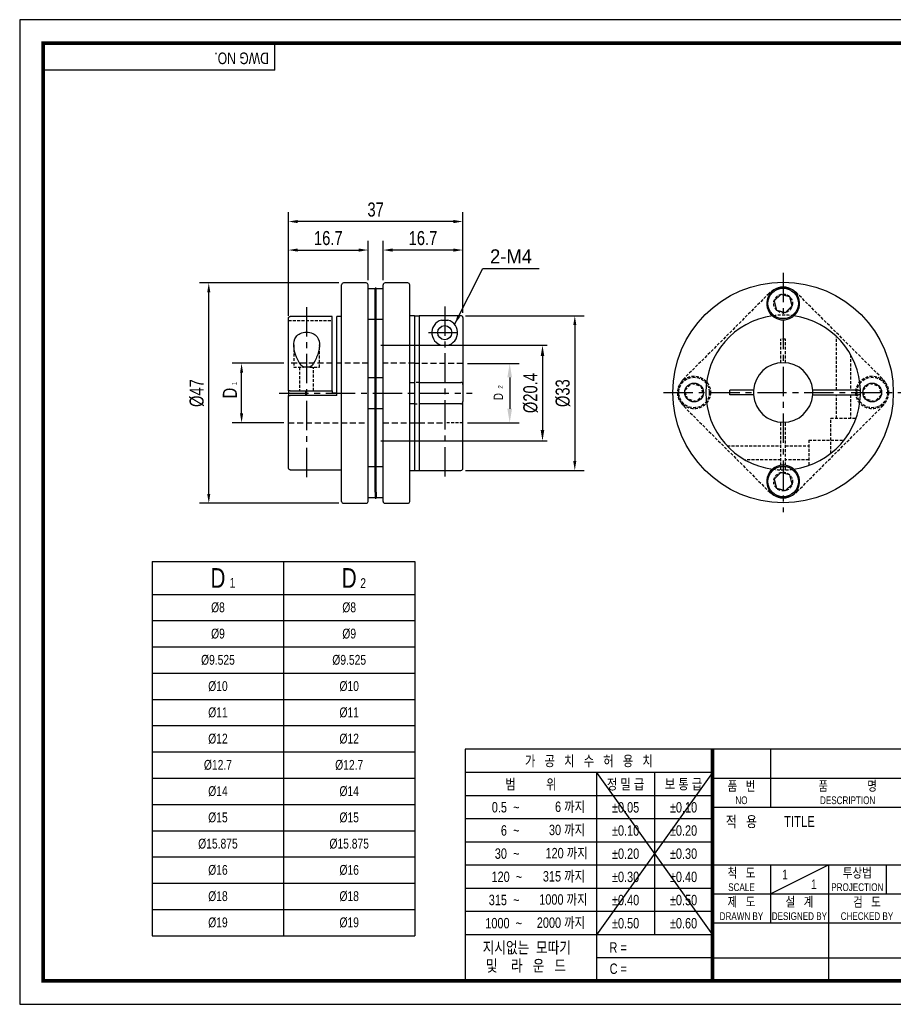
# Model space of a CAD drawing. Header units: millimetres. Extents: x 0 to 297, y 0 to 210.
# Tile 1 of 2: x 0 to 186, y 0 to 210. Entities that reach past the tile are written whole.
import ezdxf
from ezdxf.enums import TextEntityAlignment as Align

# ---------------------------------------------------------------- set-up
doc = ezdxf.new("R2010")
doc.units = ezdxf.units.MM
doc.header["$LTSCALE"] = 5
for name, pattern in [('CENTER', [2, 1.25, -0.25, 0.25, -0.25]), ('CENTER2', [1.125, 0.75, -0.125, 0.125, -0.125]), ('DASHED', [0.75, 0.5, -0.25]), ('HIDDEN', [0.375, 0.25, -0.125]), ('HIDDEN2', [0.1875, 0.125, -0.0625]), ('PHANTOM2', [1.25, 0.625, -0.125, 0.125, -0.125, 0.125, -0.125])]:
    doc.linetypes.add(name, pattern=pattern)
doc.layers.get('0').update_dxf_attribs({"linetype": 'CONTINUOUS'})
doc.layers.get('Defpoints').update_dxf_attribs({"linetype": 'CONTINUOUS'})
for name, color, linetype in [('BM', 2, 'CONTINUOUS'), ('C', 1, 'CENTER2'), ('CT', 1, 'CENTER'), ('D', 7, 'CONTINUOUS'), ('DIM', 7, 'CONTINUOUS'), ('H', 3, 'HIDDEN'), ('HD', 4, 'DASHED'), ('P', 4, 'PHANTOM2')]:
    doc.layers.add(name, color=color, linetype=linetype)
doc.styles.get("Standard").update_dxf_attribs({"font": 'Gulim.ttf', "width": 0.8, "height": 3})
doc.dimstyles.new('LIM', dxfattribs={"dimtxt": 2, "dimasz": 2, "dimexe": 2, "dimexo": 1, "dimgap": 1, "dimtad": 1, "dimdec": 3, "dimzin": 9, "dimdsep": 46, "dimtxsty": 'Standard', "dimcen": 3, "dimclrd": 1, "dimclre": 1, "dimadec": 0, "dimazin": 0, "dimtfac": 1, "dimtdec": 3, "dimtmove": 0, "dimatfit": 3, "dimfxl": 0, "dimtolj": 1, "dimtzin": 0, "dimarcsym": 0})
doc.dimstyles.get("Standard").update_dxf_attribs({"dimtxt": 0.18, "dimasz": 0.18, "dimexe": 0.18, "dimexo": 0.0625, "dimgap": 0.09, "dimtad": 0, "dimtih": 1, "dimtoh": 1, "dimdec": 4, "dimzin": 0, "dimdsep": 46, "dimtxsty": 'Standard', "dimcen": 0.09, "dimadec": 0, "dimazin": 0, "dimtfac": 1, "dimtdec": 4, "dimtofl": 0, "dimtmove": 0, "dimatfit": 3, "dimfxl": 0, "dimtolj": 1, "dimtzin": 0, "dimarcsym": 0})

# ---------------------------------------------------------------- blocks, each defined once
blk = doc.blocks.new('*D98')
at = {"layer": 'Defpoints', "color": 0}
for p in [(47.34, 136.71), (57.34, 136.71), (57.34, 124.01)]:
    blk.add_point(p, dxfattribs=at)
at = {"layer": 'DIM', "color": 1, "lineweight": -2}
for p, q in [((56.34, 136.71), (45.34, 136.71)), ((47.34, 126.01), (47.34, 134.71)), ((56.34, 124.01), (45.34, 124.01))]:
    blk.add_line(p, q, dxfattribs=at)
at = {"layer": 'DIM', "color": 1}
for points in [[(47.01, 134.71), (47.67, 134.71), (47.34, 136.71)], [(47.01, 126.01), (47.67, 126.01), (47.34, 124.01)]]:
    blk.add_solid(points, dxfattribs=at)
at = {"layer": 'DIM', "color": 0, "insert": (44.84, 130.36), "char_height": 3, "attachment_point": 5, "rotation": 90}
blk.add_mtext('\\A1;D', dxfattribs=at)
blk = doc.blocks.new('*D99')
at = {"layer": 'Defpoints', "color": 0}
for p in [(40.34, 153.86), (69.07, 153.86), (69.07, 106.86)]:
    blk.add_point(p, dxfattribs=at)
at = {"layer": 'DIM', "color": 1, "lineweight": -2}
for p, q in [((68.07, 153.86), (38.34, 153.86)), ((40.34, 108.86), (40.34, 151.86)), ((68.07, 106.86), (38.34, 106.86))]:
    blk.add_line(p, q, dxfattribs=at)
at = {"layer": 'DIM', "color": 1}
for points in [[(40.01, 151.86), (40.67, 151.86), (40.34, 153.86)], [(40.01, 108.86), (40.67, 108.86), (40.34, 106.86)]]:
    blk.add_solid(points, dxfattribs=at)
at = {"layer": 'DIM', "color": 0, "insert": (37.8, 130.36), "char_height": 3, "attachment_point": 5, "rotation": 90}
blk.add_mtext('\\A1;%%c47', dxfattribs=at)
blk = doc.blocks.new('*D100')
at = {"layer": 'Defpoints', "color": 0}
for p in [(77.54, 160.87), (77.54, 153.46), (94.54, 146.45)]:
    blk.add_point(p, dxfattribs=at)
at = {"layer": 'DIM', "color": 1, "lineweight": -2}
for p, q in [((77.54, 154.46), (77.54, 162.87)), ((94.54, 147.45), (94.54, 162.87)), ((92.54, 160.87), (79.54, 160.87))]:
    blk.add_line(p, q, dxfattribs=at)
at = {"layer": 'DIM', "color": 1}
for points in [[(79.54, 161.2), (79.54, 160.53), (77.54, 160.87)], [(92.54, 161.2), (92.54, 160.53), (94.54, 160.87)]]:
    blk.add_solid(points, dxfattribs=at)
at = {"layer": 'DIM', "color": 0, "insert": (86.04, 163.41), "char_height": 3, "attachment_point": 5}
blk.add_mtext('\\A1;16.7', dxfattribs=at)
blk = doc.blocks.new('*D101')
at = {"layer": 'Defpoints', "color": 0}
for p in [(74.34, 160.87), (74.34, 153.46), (57.34, 146.36)]:
    blk.add_point(p, dxfattribs=at)
at = {"layer": 'DIM', "color": 1, "lineweight": -2}
for p, q in [((57.34, 147.36), (57.34, 162.87)), ((74.34, 154.46), (74.34, 162.87)), ((59.34, 160.87), (72.34, 160.87))]:
    blk.add_line(p, q, dxfattribs=at)
at = {"layer": 'DIM', "color": 1}
for points in [[(59.34, 161.2), (59.34, 160.53), (57.34, 160.87)], [(72.34, 161.2), (72.34, 160.53), (74.34, 160.87)]]:
    blk.add_solid(points, dxfattribs=at)
at = {"layer": 'DIM', "color": 0, "insert": (65.84, 163.41), "char_height": 3, "attachment_point": 5}
blk.add_mtext('\\A1;16.7', dxfattribs=at)
blk = doc.blocks.new('*D102')
at = {"layer": 'Defpoints', "color": 0}
for p in [(57.34, 166.95), (57.34, 145.86), (94.54, 146.45)]:
    blk.add_point(p, dxfattribs=at)
at = {"layer": 'DIM', "color": 1, "lineweight": -2}
for p, q in [((57.34, 146.86), (57.34, 168.95)), ((94.54, 147.45), (94.54, 168.95)), ((92.54, 166.95), (59.34, 166.95))]:
    blk.add_line(p, q, dxfattribs=at)
at = {"layer": 'DIM', "color": 1}
for points in [[(59.34, 167.28), (59.34, 166.61), (57.34, 166.95)], [(92.54, 167.28), (92.54, 166.61), (94.54, 166.95)]]:
    blk.add_solid(points, dxfattribs=at)
at = {"layer": 'DIM', "color": 0, "insert": (75.94, 169.49), "char_height": 3, "attachment_point": 5}
blk.add_mtext('\\A1;37', dxfattribs=at)
blk = doc.blocks.new('*D103')
at = {"layer": 'Defpoints', "color": 0}
for p in [(94.14, 146.85), (94.14, 113.86), (118.43, 113.86)]:
    blk.add_point(p, dxfattribs=at)
at = {"layer": 'DIM', "color": 1, "lineweight": -2}
for p, q in [((95.14, 146.85), (120.43, 146.85)), ((118.43, 144.85), (118.43, 115.86)), ((95.14, 113.86), (120.43, 113.86))]:
    blk.add_line(p, q, dxfattribs=at)
at = {"layer": 'DIM', "color": 1}
for points in [[(118.1, 144.85), (118.76, 144.85), (118.43, 146.85)], [(118.1, 115.86), (118.76, 115.86), (118.43, 113.86)]]:
    blk.add_solid(points, dxfattribs=at)
at = {"layer": 'DIM', "color": 0, "insert": (115.89, 130.35), "char_height": 3, "attachment_point": 5, "rotation": 90}
blk.add_mtext('\\A1;%%C33', dxfattribs=at)
blk = doc.blocks.new('*D112')
at = {"layer": 'D', "color": 1, "lineweight": -2}
for p, q in [((77.04, 140.56), (112.54, 140.56)), ((111.54, 138.26), (111.54, 122.46)), ((77.04, 120.16), (112.54, 120.16))]:
    blk.add_line(p, q, dxfattribs=at)
at = {"layer": 'D', "color": 1}
for points in [[(111.16, 138.26), (111.92, 138.26), (111.54, 140.56)], [(111.16, 122.46), (111.92, 122.46), (111.54, 120.16)]]:
    blk.add_solid(points, dxfattribs=at)
at = {"layer": 'Defpoints', "color": 0}
for p in [(76.04, 140.56), (76.04, 120.16), (111.54, 120.16)]:
    blk.add_point(p, dxfattribs=at)
at = {"layer": 'D', "insert": (109, 130.36), "char_height": 3, "attachment_point": 5, "rotation": 90}
blk.add_mtext('\\A1;%%C20.4', dxfattribs=at)

msp = doc.modelspace()

# ---------------------------------------------------------------- linework, layer by layer
for p, q in [((54.43705, 199.23234), (54.43705, 205)), ((54.43705, 199.23234), (5, 199.23234)), ((28.29918, 94.4312), (84.29918, 94.4312)), ((28.29918, 94.4312), (28.29918, 14.6312)), ((84.29918, 94.4312), (84.29918, 14.6312)), ((95.07575, 54.43705), (95.07575, 5)), ((147.8086, 54.43705), (95.07575, 54.43705)), ((292, 54.43705), (147.8086, 54.43705)), ((147.8086, 54.43705), (147.8086, 5)), ((160.16787, 54.43705), (160.16787, 42.07779)), ((147.8086, 49.42948), (95.07575, 49.42948)), ((147.8086, 49.42948), (123.09008, 14.82355)), ((123.09008, 49.42948), (147.8086, 14.82355)), ((123.09008, 49.42948), (123.09008, 5)), ((135.44934, 49.42948), (135.44934, 14.82355)), ((147.8086, 48.25742), (292, 48.25742)), ((147.8086, 44.48577), (95.07575, 44.48577)), ((147.8086, 42.07779), (292, 42.07779)), ((147.8086, 39.54207), (95.07575, 39.54207)), ((147.8086, 34.59837), (95.07575, 34.59837)), ((147.8086, 29.65466), (95.07575, 29.65466)), ((147.8086, 29.71852), (292, 29.71852)), ((160.16787, 23.53889), (172.52713, 29.71852)), ((160.16787, 29.71852), (160.16787, 17.35926)), ((172.52713, 29.71852), (172.52713, 5)), ((184.88639, 29.71852), (184.88639, 23.53889)), ((147.8086, 24.71096), (95.07575, 24.71096)), ((147.8086, 23.53889), (221.96418, 23.53889)), ((147.8086, 19.76725), (95.07575, 19.76725)), ((147.8086, 17.35926), (292, 17.35926)), ((147.8086, 14.82355), (95.07575, 14.82355)), ((28.29918, 14.6312), (84.29918, 14.6312)), ((147.8086, 9.87984), (123.09008, 9.87984)), ((147.8086, 9.87984), (221.96418, 9.87984))]:
    msp.add_line(p, q)
at = {"color": 4}
for p, q in [((56.29918, 94.4312), (56.29918, 14.6312)), ((28.29918, 87.4312), (84.29918, 87.4312))]:
    msp.add_line(p, q, dxfattribs=at)
at = {"color": 1}
for p, q in [((28.29918, 81.8312), (84.29918, 81.8312)), ((28.29918, 76.2312), (84.29918, 76.2312)), ((28.29918, 70.6312), (84.29918, 70.6312)), ((28.29918, 65.0312), (84.29918, 65.0312)), ((28.29918, 59.4312), (84.29918, 59.4312)), ((28.29918, 53.8312), (84.29918, 53.8312)), ((28.29918, 48.2312), (84.29918, 48.2312)), ((28.29918, 42.6312), (84.29918, 42.6312)), ((28.29918, 37.0312), (84.29918, 37.0312)), ((28.29918, 31.4312), (84.29918, 31.4312)), ((28.29918, 25.8312), (84.29918, 25.8312)), ((28.29918, 20.2312), (84.29918, 20.2312))]:
    msp.add_line(p, q, dxfattribs=at)
msp.add_lwpolyline([(297, 210), (0, 210), (0, 0), (297, 0)], close=True)
msp.add_lwpolyline([(292, 205, 0.8, 0.8, 0), (5, 205, 0.8, 0.8, 0), (5, 5, 0.8, 0.8, 0), (292, 5, 0.8, 0.8, 0)], format="xyseb", close=True)
at = {"const_width": 0.82395}
msp.add_lwpolyline([(147.8086, 5), (147.8086, 54.43705)], dxfattribs=at)
at = {"layer": 'BM', "linetype": 'Continuous'}
for p, q in [((68.67365, 107.25784), (68.67365, 153.45784)), ((73.94032, 153.85784), (69.07365, 153.85784)), ((74.34032, 107.25784), (74.34032, 153.45784)), ((77.54032, 107.25784), (77.54032, 153.45784)), ((82.80699, 153.85784), (77.94032, 153.85784)), ((83.20699, 107.25784), (83.20699, 153.45784)), ((75.84032, 152.60784), (74.34032, 152.60784)), ((76.04032, 152.73284), (75.84032, 152.73284)), ((75.84032, 151.48805), (75.84032, 152.73284)), ((75.84032, 133.36305), (75.84032, 151.48805)), ((76.04032, 151.48805), (76.04032, 152.73284)), ((77.54032, 152.60784), (76.04032, 152.60784)), ((76.04032, 133.36305), (76.04032, 151.48805)), ((162.36187, 151.41807), (160.94765, 150.00385)), ((164.29372, 150.90043), (162.36187, 151.41807)), ((160.94765, 150.00385), (161.46529, 148.072)), ((164.81136, 148.96858), (164.29372, 150.90043)), ((161.46529, 148.072), (163.39714, 147.55436)), ((163.39714, 147.55436), (164.81136, 148.96858)), ((57.34032, 130.85784), (57.34032, 146.35679)), ((66.67365, 146.69995), (57.74032, 146.69995)), ((66.67365, 130.85784), (66.67365, 146.69995)), ((67.67365, 129.85784), (67.67365, 146.69995)), ((68.67365, 146.69995), (67.67365, 146.69995)), ((74.34032, 146.10784), (75.84032, 146.10784)), ((76.04032, 146.10784), (77.54032, 146.10784)), ((84.20699, 146.85784), (83.20699, 146.85784)), ((84.20699, 146.85784), (84.20699, 132.63503)), ((84.20699, 146.85026), (85.20699, 146.85026)), ((85.20699, 146.85026), (85.20699, 132.63503)), ((94.14032, 146.85026), (85.20699, 146.85026)), ((89.99268, 145.91419), (91.35796, 145.91419)), ((94.54032, 146.45008), (94.54032, 132.15886)), ((85.20699, 136.68813), (84.20699, 136.68813)), ((61.88796, 135.85784), (60.52268, 135.85784)), ((75.84032, 133.60784), (74.34032, 133.60784)), ((75.84032, 127.35264), (75.84032, 133.36305)), ((77.54032, 133.60784), (76.04032, 133.60784)), ((76.04032, 127.35264), (76.04032, 133.36305)), ((83.20699, 132.63503), (84.20699, 132.63503)), ((84.20699, 132.63503), (84.20699, 128.08065)), ((85.20699, 132.63503), (94.14032, 132.63503)), ((85.20699, 132.63503), (85.20699, 128.08065)), ((57.74032, 130.85784), (57.34032, 130.85784)), ((57.34032, 130.85784), (57.34032, 129.85784)), ((57.74032, 130.85784), (66.67365, 130.85784)), ((66.67365, 130.85784), (66.67365, 130.35784)), ((67.67365, 130.35784), (66.67365, 130.35784)), ((94.54032, 132.15886), (94.54032, 128.55682)), ((156.54922, 130.98621), (151.53345, 130.98621)), ((151.53345, 129.98621), (151.53345, 130.98621)), ((178.97174, 130.98621), (169.20979, 130.98621)), ((178.97174, 130.98621), (179.37193, 130.98621)), ((57.34032, 114.35889), (57.34032, 129.85784)), ((57.34032, 129.85784), (57.74032, 129.85784)), ((67.67365, 129.85784), (57.74032, 129.85784)), ((94.54032, 114.25784), (94.54032, 128.55682)), ((156.54922, 129.98621), (151.53345, 129.98621)), ((169.20979, 129.98621), (178.97174, 129.98621)), ((179.37193, 129.98621), (178.97174, 129.98621)), ((74.34032, 127.10784), (75.84032, 127.10784)), ((75.84032, 109.22764), (75.84032, 127.35264)), ((76.04032, 109.22764), (76.04032, 127.35264)), ((76.04032, 127.10784), (77.54032, 127.10784)), ((84.20699, 128.08065), (83.20699, 128.08065)), ((84.20699, 128.08065), (84.20699, 113.85784)), ((85.20699, 128.08065), (85.20699, 113.85784)), ((94.14032, 128.08065), (85.20699, 128.08065)), ((84.20699, 124.00784), (85.20699, 124.00784)), ((57.74032, 114.01574), (68.67365, 114.01574)), ((75.84032, 114.60784), (74.34032, 114.60784)), ((77.54032, 114.60784), (76.04032, 114.60784)), ((83.20699, 113.85784), (84.20699, 113.85784)), ((84.20699, 113.85784), (85.20699, 113.85784)), ((85.20699, 113.85784), (94.14032, 113.85784)), ((162.36187, 113.41807), (160.94765, 112.00385)), ((164.29372, 112.90043), (162.36187, 113.41807)), ((160.94765, 112.00385), (161.46529, 110.072)), ((164.81136, 110.96858), (164.29372, 112.90043)), ((75.84032, 109.22764), (75.84032, 107.98284)), ((76.04032, 109.22764), (76.04032, 107.98284)), ((161.46529, 110.072), (163.39714, 109.55436)), ((163.39714, 109.55436), (164.81136, 110.96858)), ((74.34032, 108.10784), (75.84032, 108.10784)), ((75.84032, 107.98284), (76.04032, 107.98284)), ((76.04032, 108.10784), (77.54032, 108.10784)), ((69.07365, 106.85784), (73.94032, 106.85784)), ((77.94032, 106.85784), (82.80699, 106.85784))]:
    msp.add_line(p, q, dxfattribs=at)
at = {"layer": 'BM', "linetype": 'HIDDEN2'}
for p, q in [((57.34032, 145.85784), (66.67365, 145.85784)), ((76.04032, 114.60784), (75.84032, 114.60784)), ((76.04032, 113.35784), (75.84032, 113.35784)), ((75.84032, 109.35784), (76.04032, 109.35784)), ((75.84032, 108.10784), (76.04032, 108.10784))]:
    msp.add_line(p, q, dxfattribs=at)
at = {"layer": 'BM', "color": 1}
for p, q in [((95.54032, 136.68813), (106.54032, 136.68813)), ((104.54032, 133.68813), (104.54032, 127.02756)), ((95.54032, 124.02756), (106.54032, 124.02756))]:
    msp.add_line(p, q, dxfattribs=at)
at = {"layer": 'BM', "linetype": 'Continuous'}
for centre, radius in [((162.8795, 130.48621), 23.5), ((162.8795, 149.48621), 3.25), ((90.67532, 143.25026), 1.5), ((143.8795, 130.48621), 2), ((143.8795, 130.48621), 2), ((181.8795, 130.48621), 2), ((181.8795, 130.48621), 2), ((162.8795, 111.48621), 3.25)]:
    msp.add_circle(centre, radius, dxfattribs=at)
for centre, radius, start, end in [((69.07365, 153.45784), 0.4, 90, 180), ((73.94032, 153.45784), 0.4, 0, 90), ((77.94032, 153.45784), 0.4, 90, 180), ((82.80699, 153.45784), 0.4, 0, 90), ((162.8795, 149.48621), 3.5, 310.5888007, 229.4111993), ((162.8795, 148.61121), 4.25, 62.1843782, 117.8156218), ((90.67532, 143.25026), 2.75, 104.3729155, 75.6270845), ((94.14023, 146.45017), 0.40009, 359.9862927, 89.9867344), ((162.8795, 130.48621), 16.5, 97.9327985, 262.0672015), ((162.8795, 149.48621), 3.5, 229.4111993, 239.0307519), ((162.8795, 149.48621), 3.5, 239.0307519, 300.9692481), ((162.8795, 149.48621), 3.5, 300.9692481, 310.5888007), ((162.8795, 130.48621), 16.5, 1.7365016, 82.0672015), ((162.8795, 130.48621), 6.35, 4.5161536, 175.4838464), ((162.8795, 130.48621), 6.35, 175.4838464, 184.5161536), ((162.8795, 130.48621), 6.35, 355.4838464, 4.5161536), ((162.8795, 130.48621), 16.5, 358.2634984, 1.7365016), ((162.8795, 130.48621), 6.35, 184.5161536, 355.4838464), ((162.8795, 130.48621), 16.5, 277.9327985, 358.2634984), ((94.14032, 114.25784), 0.4, 270, 0), ((162.8795, 111.48621), 3.5, 130.5888007, 49.4111993), ((162.8795, 111.48621), 3.5, 120.9692481, 130.5888007), ((162.8795, 111.48621), 3.5, 59.0307519, 120.9692481), ((162.8795, 111.48621), 3.5, 49.4111993, 59.0307519), ((69.07365, 107.25784), 0.4, 180, 270), ((73.94032, 107.25784), 0.4, 270, 0), ((77.94032, 107.25784), 0.4, 180, 270), ((82.80699, 107.25784), 0.4, 270, 0), ((162.8795, 112.36121), 4.25, 242.1843782, 297.8156218)]:
    msp.add_arc(centre, radius, start, end, dxfattribs=at)
at = {"layer": 'BM', "linetype": 'HIDDEN2'}
for centre, radius, start, end in [((162.8795, 148.61121), 4.25, 117.8156218, 135), ((162.8795, 148.61121), 4.25, 45, 62.1843782), ((162.8795, 111.48621), 3.5, 120.9692481, 130.5888007), ((162.8795, 111.48621), 3.5, 49.4111993, 59.0307519), ((162.8795, 112.36121), 4.25, 225, 242.1843782), ((162.8795, 112.36121), 4.25, 297.8156218, 315)]:
    msp.add_arc(centre, radius, start, end, dxfattribs=at)
at = {"layer": 'BM', "linetype": 'Continuous'}
msp.add_ellipse((65.66733, 130.35784), major_axis=(0, 6.35), ratio=0.733912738, start_param=1.491974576, end_param=1.649618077, dxfattribs=at)
for points, knots in [([(57.34032, 146.35679), (57.34032, 146.42448), (57.3632, 146.49995), (57.45889, 146.60369), (57.50169, 146.63644), (57.60954, 146.68506), (57.67379, 146.69995), (57.74032, 146.69995)], [0, 0, 0, 0, 0.5, 0.5, 0.75, 0.75, 1, 1, 1, 1]), ([(60.52268, 135.85784), (60.14175, 136.13394), (59.87818, 136.5046), (59.40891, 137.25692), (59.21781, 137.64341), (58.72874, 138.81124), (58.51668, 139.59674), (58.4157, 141.08657), (58.5321, 141.81282), (59.18264, 142.67028), (59.48255, 142.91825), (60.25867, 143.27299), (60.72227, 143.37092), (61.66504, 143.37404), (62.1401, 143.27575), (62.91208, 142.92813), (63.21947, 142.67899), (63.87891, 141.81727), (63.99432, 141.10377), (63.89613, 139.60288), (63.68645, 138.82421), (63.19553, 137.64882), (63.00227, 137.25797), (62.53347, 136.50603), (62.26783, 136.13317), (61.88796, 135.85784)], [0, 0, 0, 0, 0.0625, 0.0625, 0.125, 0.125, 0.25, 0.25, 0.375, 0.375, 0.4375, 0.4375, 0.5, 0.5, 0.5625, 0.5625, 0.625, 0.625, 0.75, 0.75, 0.875, 0.875, 0.9375, 0.9375, 1, 1, 1, 1]), ([(94.54032, 132.15886), (94.54032, 132.27166), (94.51743, 132.38159), (94.42175, 132.51838), (94.37895, 132.55907), (94.2711, 132.61787), (94.20685, 132.63503), (94.14032, 132.63503)], [0, 0, 0, 0, 0.5, 0.5, 0.75, 0.75, 1, 1, 1, 1]), ([(94.14032, 128.08065), (94.20695, 128.08065), (94.27124, 128.09787), (94.37904, 128.15669), (94.42189, 128.19741), (94.51774, 128.3347), (94.54032, 128.44462), (94.54032, 128.55682)], [0, 0, 0, 0, 0.25, 0.25, 0.5, 0.5, 1, 1, 1, 1]), ([(57.74032, 114.01574), (57.67369, 114.01574), (57.6094, 114.03067), (57.50159, 114.07931), (57.45875, 114.11208), (57.36289, 114.21618), (57.34032, 114.29156), (57.34032, 114.35889)], [0, 0, 0, 0, 0.25, 0.25, 0.5, 0.5, 1, 1, 1, 1])]:
    msp.add_open_spline(points, degree=3, knots=knots, dxfattribs=at)
at = {"layer": 'BM', "color": 1}
for points in [[(104.04032, 133.68813), (105.04032, 133.68813), (104.54032, 136.68813)], [(104.04032, 127.02756), (105.04032, 127.02756), (104.54032, 124.02756)]]:
    msp.add_solid(points, dxfattribs=at)
at = {"layer": 'C'}
msp.add_line((147.8086, 49.42948), (147.8086, 49.39613), dxfattribs=at)
at = {"layer": 'CT'}
for p, q in [((162.8795, 155.98621), (162.8795, 104.98621)), ((61.20532, 148.69995), (61.20532, 112.01574)), ((90.67532, 148.85026), (90.67532, 111.85784)), ((55.34032, 130.35784), (96.54032, 130.35784)), ((137.3795, 130.48621), (188.3795, 130.48621))]:
    msp.add_line(p, q, dxfattribs=at)
at = {"layer": 'D', "color": 1, "linetype": 'CENTER'}
msp.add_line((87.23782, 143.25026), (94.11282, 143.25026), dxfattribs=at)
at = {"layer": 'H'}
msp.add_line((147.8086, 49.31275), (147.8086, 49.27106), dxfattribs=at)
at = {"layer": 'HD', "linetype": 'HIDDEN2'}
for p, q in [((76.04032, 152.60784), (75.84032, 152.60784)), ((76.04032, 151.35784), (75.84032, 151.35784)), ((159.8743, 151.61642), (141.7493, 133.49142)), ((184.00971, 133.49142), (165.88471, 151.61642)), ((75.84032, 147.35784), (76.04032, 147.35784)), ((75.84032, 146.10784), (76.04032, 146.10784)), ((162.3795, 136.8165), (162.3795, 141.83227)), ((163.3795, 141.83227), (162.3795, 141.83227)), ((163.3795, 136.8165), (163.3795, 141.83227)), ((174.27193, 130.98621), (174.27193, 142.42199)), ((58.45532, 140.65043), (58.45532, 135.85784)), ((63.95532, 135.85784), (63.95532, 140.65436)), ((76.04032, 140.55784), (75.84032, 140.55784)), ((177.27193, 138.55518), (177.27193, 130.98621)), ((58.45532, 135.85784), (60.52268, 135.85784)), ((59.70532, 135.85784), (59.70532, 130.85784)), ((61.88796, 135.85784), (63.95532, 135.85784)), ((62.70532, 130.85784), (62.70532, 135.85784)), ((76.04032, 133.60784), (75.84032, 133.60784)), ((76.04032, 132.35784), (75.84032, 132.35784)), ((85.20699, 132.63503), (84.20699, 132.63503)), ((141.94765, 131.00385), (143.36187, 132.41807)), ((143.36187, 132.41807), (145.29372, 131.90043)), ((179.94765, 131.00385), (181.36187, 132.41807)), ((181.36187, 132.41807), (183.29372, 131.90043)), ((142.46529, 129.072), (141.94765, 131.00385)), ((145.29372, 131.90043), (145.81136, 129.96858)), ((180.46529, 129.072), (179.94765, 131.00385)), ((183.29372, 131.90043), (183.81136, 129.96858)), ((75.84032, 128.35784), (76.04032, 128.35784)), ((144.39714, 128.55436), (142.46529, 129.072)), ((145.81136, 129.96858), (144.39714, 128.55436)), ((174.27193, 124.98621), (174.27193, 129.98621)), ((177.27193, 129.98621), (177.27193, 124.98621)), ((182.39714, 128.55436), (180.46529, 129.072)), ((183.81136, 129.96858), (182.39714, 128.55436)), ((75.84032, 127.10784), (76.04032, 127.10784)), ((84.20699, 128.08065), (85.20699, 128.08065)), ((141.7493, 127.48101), (159.8743, 109.35601)), ((165.88471, 109.35601), (184.00971, 127.48101)), ((94.54032, 124.02756), (90.85918, 124.02756)), ((162.3795, 113.99379), (162.3795, 124.15593)), ((163.3795, 113.99379), (163.3795, 124.15593)), ((173.02193, 124.98621), (178.43585, 124.98621)), ((173.02193, 117.47576), (173.02193, 124.98621)), ((75.84032, 120.15784), (76.04032, 120.15784)), ((168.3795, 120.34379), (168.3795, 114.92986)), ((168.3795, 120.34379), (175.88996, 120.34379)), ((150.94373, 119.09379), (162.3795, 119.09379)), ((163.3795, 119.09379), (168.3795, 119.09379)), ((162.3795, 116.09379), (154.81054, 116.09379)), ((168.3795, 116.09379), (163.3795, 116.09379))]:
    msp.add_line(p, q, dxfattribs=at)
at = {"layer": 'HD', "linetype": 'HIDDEN'}
for p, q in [((66.67365, 136.70784), (57.34032, 136.70784)), ((74.34032, 136.70784), (67.67365, 136.70784)), ((84.20699, 136.70784), (77.54032, 136.70784)), ((94.54032, 136.68813), (85.20699, 136.68813)), ((57.34032, 124.00784), (74.34032, 124.00784)), ((77.54032, 124.00784), (84.20699, 124.00784)), ((85.20699, 124.00784), (90.87365, 124.00784))]:
    msp.add_line(p, q, dxfattribs=at)
at = {"layer": 'HD', "linetype": 'HIDDEN2'}
for centre, radius in [((162.8795, 149.48621), 2), ((143.8795, 130.48621), 3.5), ((143.8795, 130.48621), 3.25), ((181.8795, 130.48621), 3.5), ((181.8795, 130.48621), 3.25), ((162.8795, 111.48621), 2)]:
    msp.add_circle(centre, radius, dxfattribs=at)
for centre, radius, start, end in [((162.8795, 130.48621), 16.5, 82.0672015, 97.9327985), ((144.7545, 130.48621), 4.25, 135, 225), ((181.0045, 130.48621), 4.25, 315, 45), ((162.8795, 130.48621), 16.5, 262.0672015, 277.9327985)]:
    msp.add_arc(centre, radius, start, end, dxfattribs=at)
at = {"layer": 'P'}
msp.add_line((147.8086, 49.22104), (147.8086, 49.16267), dxfattribs=at)

# ---------------------------------------------------------------- texts
at = {"color": 0}
for s, insert, char_height, width, attachment_point in [('D', (42.29918, 90.9312), 4.2, 28, 5), ('D', (70.29918, 90.9312), 4.2, 28, 5), ('1', (44.79499, 90.95608), 2.1, 6.3, 1), ('2', (72.66538, 90.87562), 2.1, 3.36, 1), ('%%c8', (42.29918, 84.6312), 2.1, 28, 5), ('%%c8', (70.29918, 84.6312), 2.1, 28, 5), ('%%c9', (42.29918, 79.0312), 2.1, 28, 5), ('%%c9', (70.29918, 79.0312), 2.1, 28, 5), ('%%c9.525', (42.29918, 73.4312), 2.1, 28, 5), ('%%c9.525', (70.29918, 73.4312), 2.1, 28, 5), ('%%c10', (42.29918, 67.8312), 2.1, 28, 5), ('%%c10', (70.29918, 67.8312), 2.1, 28, 5), ('%%c11', (42.29918, 62.2312), 2.1, 28, 5), ('%%c11', (70.29918, 62.2312), 2.1, 28, 5), ('%%c12', (42.29918, 56.6312), 2.1, 28, 5), ('%%c12', (70.29918, 56.6312), 2.1, 28, 5), ('%%c12.7', (42.29918, 51.0312), 2.1, 28, 5), ('%%c12.7', (70.29918, 51.0312), 2.1, 28, 5), ('%%c14', (42.29918, 45.4312), 2.1, 28, 5), ('%%c14', (70.29918, 45.4312), 2.1, 28, 5), ('%%c15', (42.29918, 39.8312), 2.1, 28, 5), ('%%c15', (70.29918, 39.8312), 2.1, 28, 5), ('%%c15.875', (42.29918, 34.2312), 2.1, 28, 5), ('%%c15.875', (70.29918, 34.2312), 2.1, 28, 5), ('%%c16', (42.29918, 28.6312), 2.1, 28, 5), ('%%c16', (70.29918, 28.6312), 2.1, 28, 5), ('%%c18', (42.29918, 23.0312), 2.1, 28, 5), ('%%c18', (70.29918, 23.0312), 2.1, 28, 5), ('%%c19', (42.29918, 17.4312), 2.1, 28, 5), ('%%c19', (70.29918, 17.4312), 2.1, 28, 5)]:
    msp.add_mtext(s, dxfattribs=dict(at, insert=insert, char_height=char_height, width=width, attachment_point=attachment_point))
at = {"layer": 'D', "width": 0.8}
msp.add_text('DWG NO.', height=2.471852, rotation=180, dxfattribs=at).set_placement((53.16809, 203.00065))
for s, height, p in [('가   공   치   수   허   용   치', 2.2246672, (121.44218, 51.93326)), ('범          위', 2.2246672, (109.08292, 46.95763)), ('정 밀 급', 2.224667, (129.26971, 46.95763)), ('보 통 급', 2.224667, (141.62897, 46.95763)), ('품   번', 2.059877, (153.98824, 46.60952)), ('품              명', 2.0598771, (176.64688, 46.60952)), ('NO', 1.647902, (153.98824, 43.5197)), ('DESCRIPTION', 1.6479017, (176.64688, 43.5197)), ('%%p0.05', 2.224667, (129.26971, 42.01392)), ('%%p0.10', 2.224667, (141.62897, 42.01392)), ('적   용', 2.307062, (153.98824, 38.98797)), ('TITLE', 2.307062, (166.3475, 38.98797)), ('%%p0.10', 2.224667, (129.26971, 37.07022)), ('%%p0.20', 2.224667, (141.62897, 37.07022)), ('%%p0.20', 2.224667, (129.26971, 32.12651)), ('%%p0.30', 2.224667, (141.62897, 32.12651)), ('척   도', 2.059877, (153.98824, 28.07062)), ('투상법', 2.059877, (178.70676, 28.07062)), ('%%p0.30', 2.224667, (129.26971, 27.18281)), ('%%p0.40', 2.224667, (141.62897, 27.18281)), ('1', 2.05988, (163.25768, 27.65865)), ('SCALE', 1.647902, (153.98824, 24.98081)), ('1', 2.05988, (169.43731, 25.59877)), ('PROJECTION', 1.647902, (178.70676, 24.98081)), ('%%p0.40', 2.224667, (129.26971, 22.2391)), ('%%p0.50', 2.224667, (141.62897, 22.2391)), ('제   도', 2.059877, (153.98824, 21.89099)), ('설   계', 2.059877, (166.3475, 21.89099)), ('검   도', 2.059877, (180.76664, 21.89099)), ('%%p0.50', 2.224667, (129.26971, 17.2954)), ('%%p0.60', 2.224667, (141.62897, 17.2954))]:
    msp.add_text(s, height=height, dxfattribs=at).set_placement(p, align=Align.MIDDLE)
for s, height, p in [('DRAWN BY', 1.647902, (153.98824, 17.97719)), ('DESIGNED BY', 1.6479017, (166.3475, 17.97719)), ('CHECKED BY', 1.647902, (180.76664, 17.97719))]:
    msp.add_text(s, height=height, dxfattribs=at).set_placement(p, align=Align.CENTER)
at = {"layer": 'D', "linetype": 'ByBlock', "width": 0.8}
for s, height, p in [('지시없는  모따기', 2.471852, (98.78304, 10.86753)), ('및    라   운   드', 2.4718525, (99.46232, 6.99683))]:
    msp.add_text(s, height=height, dxfattribs=at).set_placement(p)
at = {"layer": 'D', "width": 0.8}
for s, p in [('R = ', (125.83895, 10.9999)), ('C = ', (125.87797, 6.47764))]:
    msp.add_text(s, height=2.224667, dxfattribs=at).set_placement(p)
at = {"layer": 'D', "char_height": 2.224667, "attachment_point": 6}
for s, insert, width in [('0.5  ~', (106.61106, 42.01392), 8.2310624), ('6 까지', (120.61823, 42.01392), 9.8035318), ('6  ~', (106.61106, 37.07022), 8.2310216), ('30 까지', (120.61823, 37.07022), 9.8034906), ('120 까지', (121.17583, 32.12651), 12.6524242), ('30  ~', (106.61106, 32.12651), 8.2310216), ('120  ~', (107.1976, 27.18281), 8.9379913), ('315 까지', (120.61823, 27.18281), 12.0977814), ('315  ~', (106.61106, 22.2391), 9.885083), ('1000 까지', (121.14261, 22.2391), 13.3822846), ('2000 까지', (120.61823, 17.2954), 12.974319), ('1000  ~', (107.17041, 17.2954), 14.528725)]:
    msp.add_mtext(s, dxfattribs=dict(at, insert=insert, width=width))
at = {"layer": 'DIM'}
msp.add_text('2-M4', height=3, dxfattribs=at).set_placement((100.35675, 158.0186))
at = {"layer": 'DIM', "char_height": 1, "attachment_point": 1, "rotation": 90}
for s, insert, width in [('1', (45.27873, 132.02751), 2.6), ('2', (102.05279, 131.32332), 3.6)]:
    msp.add_mtext(s, dxfattribs=dict(at, insert=insert, width=width))
at = {"layer": 'DIM', "insert": (102.11865, 129.60618), "char_height": 2, "attachment_point": 5, "rotation": 90}
msp.add_mtext('D', dxfattribs=at)

# ---------------------------------------------------------------- dimensions: what is measured, and where the dimension line sits
at = {"layer": 'D'}
dim = msp.add_linear_dim(base=(111.54032, 120.15784), p1=(76.04032, 140.55784), p2=(76.04032, 120.15784), angle=90, text='%%C20.4', dimstyle='Standard', override={"dimtxt": 2, "dimasz": 2.3, "dimexe": 1, "dimexo": 1, "dimgap": 1, "dimtad": 1, "dimtih": 0, "dimtoh": 0, "dimzin": 8, "dimcen": 1, "dimclrd": 1, "dimclre": 1, "dimclrt": 256, "dimadec": 4, "dimazin": 2, "dimtfac": 0.5, "dimtix": 1, "dimtofl": 1, "dimtmove": 2, "dimtzin": 8}, dxfattribs=at)
dim.commit()
dim.dimension.update_dxf_attribs({"geometry": '*D112', "text_midpoint": (109.00037, 130.35784)})
at = {"layer": 'DIM'}
for base, p1, p2, text, picture, middle in [((57.34032, 166.94738), (94.54032, 146.45008), (57.34032, 145.85784), '37', '*D102', (75.94032, 169.48733)), ((74.34032, 160.86676), (57.34032, 146.35679), (74.34032, 153.45784), '16.7', '*D101', (65.84032, 163.4087)), ((77.54032, 160.86676), (94.54032, 146.45008), (77.54032, 153.45784), '16.7', '*D100', (86.04032, 163.4087))]:
    dim = msp.add_linear_dim(base=base, p1=p1, p2=p2, text=text, dimstyle='LIM', dxfattribs=at)
    dim.commit()
    dim.dimension.update_dxf_attribs({"geometry": picture, "text_midpoint": middle})
for base, p1, p2, text, picture, middle in [((40.34032, 153.85784), (69.07365, 106.85784), (69.07365, 153.85784), '%%c47', '*D99', (37.79837, 130.35784)), ((118.42876, 113.85784), (94.14032, 146.85026), (94.14032, 113.85784), '%%C33', '*D103', (115.89081, 130.35405)), ((47.34032, 136.70784), (57.34032, 124.00784), (57.34032, 136.70784), 'D', '*D98', (44.83832, 130.35784))]:
    dim = msp.add_linear_dim(base=base, p1=p1, p2=p2, angle=90, text=text, dimstyle='LIM', dxfattribs=at)
    dim.commit()
    dim.dimension.update_dxf_attribs({"geometry": picture, "text_midpoint": middle})

# ---------------------------------------------------------------- leaders
at = {"layer": 'BM'}
msp.add_leader([(92.79263, 145.00511), (98.81387, 156.9533), (110.81984, 156.95695)], dimstyle='LIM', override={"dimgap": 1, "dimtad": 0}, dxfattribs=at)

doc.saveas('drawing.dxf')
